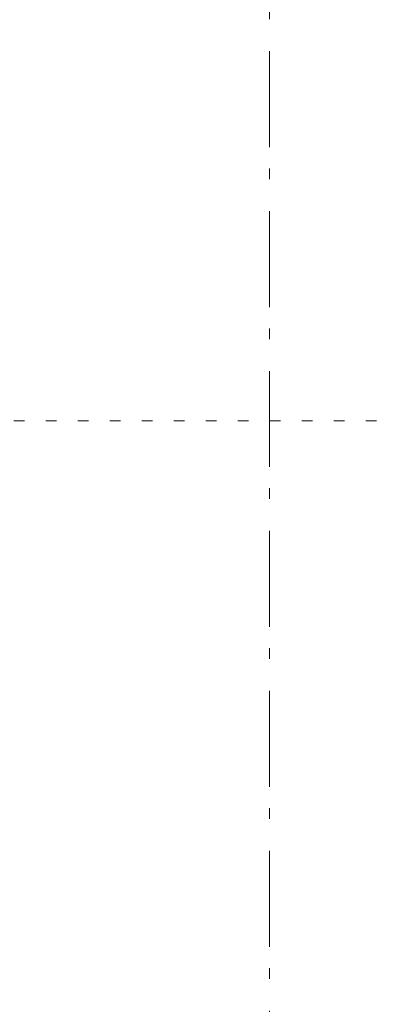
# Model space of a CAD drawing. Header units: millimetres. Extents: x 18442 to 242186, y -49554 to 63508.
# Tile 121 of 175: x 236390 to 237311, y -24279 to -21714. Entities that reach past the tile are written whole.
import ezdxf

# ---------------------------------------------------------------- set-up
doc = ezdxf.new("R2010")
doc.units = ezdxf.units.MM
doc.header["$LTSCALE"] = 400
for name, pattern in [('STYLE_01', [0.416641, 0.208282, -0.208359]), ('STYLE_05', [0.208282, 0.069427, -0.138855]), ('STYLE_06', [1.041641, 0.625, -0.208282, 0.069427, -0.138931])]:
    doc.linetypes.add(name, pattern=pattern)
doc.layers.add('1800_GRID', color=9, linetype='STYLE_01', lineweight=9)
doc.layers.add('None', color=7, linetype='Continuous', lineweight=9)

# ---------------------------------------------------------------- blocks, each defined once
blk = doc.blocks.new('*U2427')
at = {"layer": '1800_GRID', "color": 43, "linetype": 'STYLE_05', "lineweight": 9}
blk.add_line((59591.1, -16510), (29270.1, -16510), dxfattribs=at)
blk = doc.blocks.new('*U2429')
at = {"layer": '1800_GRID', "color": 7}
blk.add_blockref('*U2427', (0, 0), dxfattribs=at)
blk = doc.blocks.new('*U2434')
at = {"layer": '1800_GRID', "color": 43, "linetype": 'STYLE_05', "lineweight": 9}
blk.add_line((59591.1, -16510), (29270.1, -16510), dxfattribs=at)

msp = doc.modelspace()

# ---------------------------------------------------------------- linework, layer by layer
at = {"layer": 'None', "color": 43, "linetype": 'STYLE_06', "lineweight": 9}
msp.add_line((237040.7849, -42878.38115), (237040.7849, -10632.74729), dxfattribs=at)

# ---------------------------------------------------------------- block references
at = {"layer": '1800_GRID', "color": 7}
for name in ['*U2434', '*U2429']:
    msp.add_blockref(name, (179394.72553, -6248.38115), dxfattribs=at)

doc.saveas('drawing.dxf')
